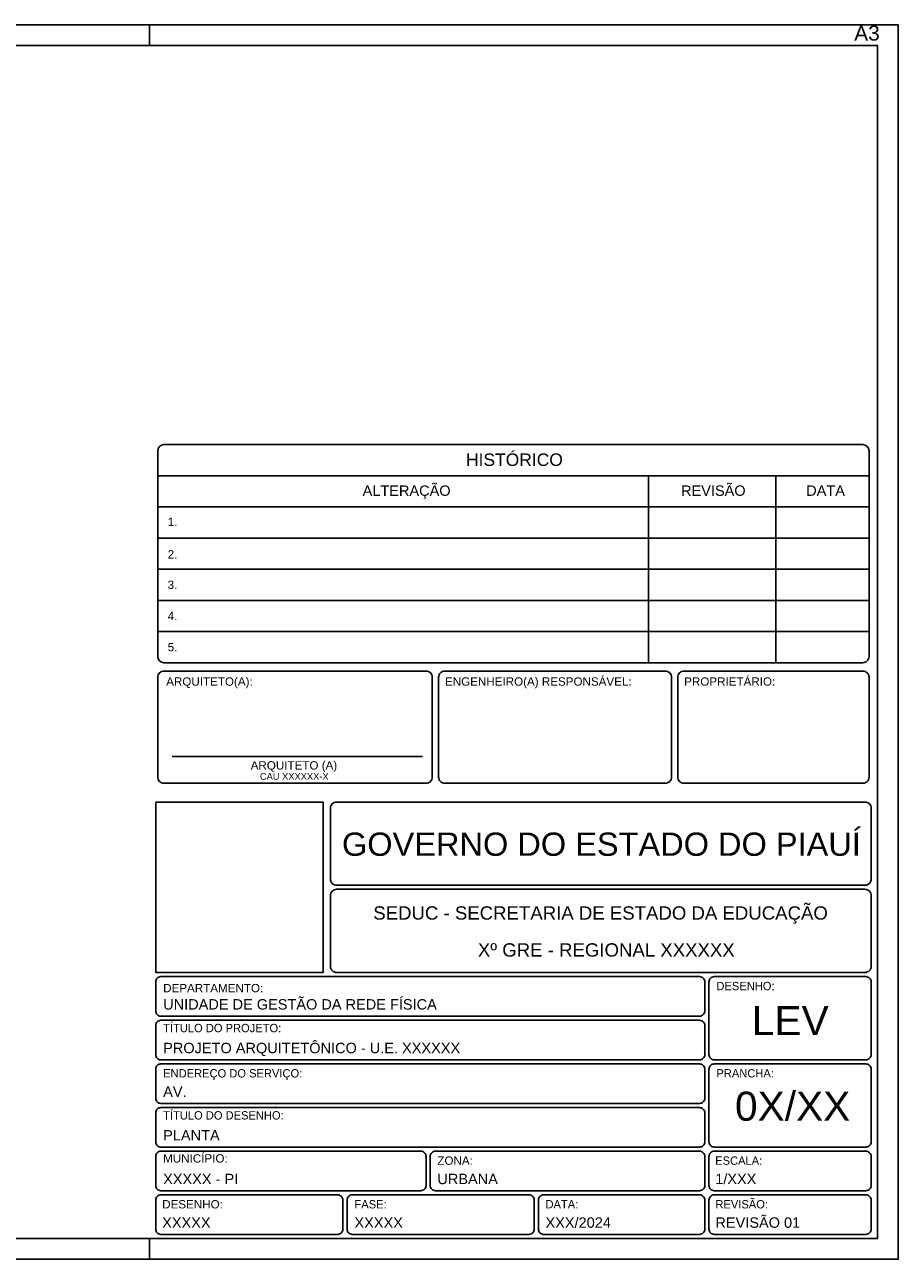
# Paper-space layout 'A3' of a CAD drawing. Header units: millimetres. Extents: x 320.171 to 320.591, y -23.879 to -23.582.
# Tile 2 of 2: x 320.381 to 320.591, y -23.879 to -23.582. Entities that reach past the tile are written whole.
import ezdxf
from ezdxf.enums import TextEntityAlignment as Align

# ---------------------------------------------------------------- set-up
doc = ezdxf.new("R2010")
doc.units = ezdxf.units.MM
for name, color, linetype in [('SEDUC_01', 1, 'Continuous'), ('SEDUC_MARF', 1, 'Continuous'), ('SEDUC_MARGG', 7, 'Continuous'), ('SEDUC_TXT01', 1, 'Continuous'), ('SEDUC_TXT02', 2, 'Continuous'), ('SEDUC_TXT05', 5, 'Continuous')]:
    doc.layers.add(name, color=color, linetype=linetype)
doc.styles.add('ARIAL', font='arial.ttf')
doc.styles.get("Standard").update_dxf_attribs({"font": 'arial.ttf'})

# ---------------------------------------------------------------- blocks, each defined once
blk = doc.blocks.new('PRANCHA-A3')
at = {"layer": 'SEDUC_MARF'}
for p, q in [((0.13, 0.297), (0.13, 0.292)), ((0.13, 0.005), (0.13, 0)), ((0.24, 0.005), (0.24, 0))]:
    blk.add_line(p, q, dxfattribs=at)
blk.add_lwpolyline([(0.42, 0.297), (0, 0.297), (0, 0), (0.42, 0)], close=True, dxfattribs=at)
at = {"layer": 'SEDUC_MARGG'}
blk.add_lwpolyline([(0.025, 0.005), (0.415, 0.005), (0.415, 0.292), (0.025, 0.292), (0.025, 0.005)], close=True, dxfattribs=at)
at = {"color": 250, "style": 'ARIAL'}
for s, p in [('COR', (0.00896, 0.0375)), ('PENA', (0.01687, 0.0375)), ('red', (0.00046, 0.035)), ('07', (0.01242, 0.035)), ('0,1', (0.02084, 0.035)), ('yellow', (0.00046, 0.0325)), ('07', (0.01242, 0.0325)), ('0,2', (0.02084, 0.0325)), ('green', (0.00046, 0.03)), ('07', (0.01242, 0.03)), ('0,3', (0.02084, 0.03)), ('cyan', (0.00046, 0.0275)), ('blue', (0.00046, 0.025)), ('07', (0.01242, 0.0275)), ('07', (0.01242, 0.025)), ('0,4', (0.02084, 0.0275)), ('0,5', (0.02084, 0.025)), ('magenta', (0.00046, 0.0225)), ('07', (0.01242, 0.0225)), ('0,6', (0.02084, 0.0225)), ('white', (0.00046, 0.02)), ('07', (0.01242, 0.02)), ('0,7', (0.02084, 0.02)), ('08', (0.00046, 0.0175)), ('07', (0.01242, 0.0175)), ('0,1', (0.02084, 0.0175)), ('40', (0.00046, 0.015)), ('40', (0.01242, 0.015)), ('0,1', (0.02084, 0.015)), ('240', (0.00046, 0.01)), ('94', (0.00046, 0.0125)), ('240', (0.01242, 0.01)), ('94', (0.01242, 0.0125)), ('0,1', (0.02084, 0.0125)), ('0,1', (0.02084, 0.01)), ('253', (0.00046, 0.0075)), ('253', (0.01242, 0.0075)), ('0,1', (0.02084, 0.0075))]:
    blk.add_text(s, height=0.002, dxfattribs=at).set_placement(p)
at = {"layer": 'Defpoints', "color": 0, "insert": (0.4094, 0.29677), "char_height": 0.0036, "width": 0.0100621, "attachment_point": 1, "line_spacing_factor": 0.9}
blk.add_mtext('\\pxql;A3', dxfattribs=at)
blk = doc.blocks.new('CARIMBO BLOCO')
at = {"layer": 'SEDUC_MARF', "color": 18, "true_color": 0x000000}
blk.add_lwpolyline([(1.48, 104.97), (41.73, 104.97), (41.73, 64), (1.48, 64)], close=True, dxfattribs=at)
for points in [[(44.98, 85), (171.98, 85, 0.414214), (173.48, 86.5), (173.48, 103.5, 0.414214), (171.98, 105), (44.98, 105, 0.414214), (43.48, 103.5), (43.48, 86.5, 0.414214)], [(44.98, 64), (171.98, 64, 0.414214), (173.48, 65.5), (173.48, 82.5, 0.414214), (171.98, 84), (44.98, 84, 0.414214), (43.48, 82.5), (43.48, 65.5, 0.414214)], [(2.73, 63), (132.23, 63, -0.414214), (133.48, 61.75), (133.48, 54.75, -0.414214), (132.23, 53.5), (2.73, 53.5, -0.414214), (1.48, 54.75), (1.48, 61.75, -0.414214)], [(135.73, 43), (172.23, 43, 0.414214), (173.48, 44.25), (173.48, 61.75, 0.414214), (172.23, 63), (135.73, 63, 0.414214), (134.48, 61.75), (134.48, 44.25, 0.414214)], [(2.73, 52.5), (132.23, 52.5, -0.414214), (133.48, 51.25), (133.48, 44.25, -0.414214), (132.23, 43), (2.73, 43, -0.414214), (1.48, 44.25), (1.48, 51.25, -0.414214)], [(2.73, 42), (132.23, 42, -0.414214), (133.48, 40.75), (133.48, 33.75, -0.414214), (132.23, 32.5), (2.73, 32.5, -0.414214), (1.48, 33.75), (1.48, 40.75, -0.414214)], [(135.73, 22), (172.23, 22, 0.414214), (173.48, 23.25), (173.48, 40.75, 0.414214), (172.23, 42), (135.73, 42, 0.414214), (134.48, 40.75), (134.48, 23.25, 0.414214)], [(2.73, 31.5), (132.23, 31.5, -0.414214), (133.48, 30.25), (133.48, 23.25, -0.414214), (132.23, 22), (2.73, 22, -0.414214), (1.48, 23.25), (1.48, 30.25, -0.414214)], [(2.73, 21), (65.23, 21, -0.414214), (66.48, 19.75), (66.48, 12.75, -0.414214), (65.23, 11.5), (2.73, 11.5, -0.414214), (1.48, 12.75), (1.48, 19.75, -0.414214)], [(68.73, 21), (132.23, 21, -0.414214), (133.48, 19.75), (133.48, 12.75, -0.414214), (132.23, 11.5), (68.73, 11.5, -0.414214), (67.48, 12.75), (67.48, 19.75, -0.414214)], [(135.73, 21), (172.23, 21, -0.414214), (173.48, 19.75), (173.48, 12.75, -0.414214), (172.23, 11.5), (135.73, 11.5, -0.414214), (134.48, 12.75), (134.48, 19.75, -0.414214)], [(2.73, 10.5), (45.23, 10.5, -0.414214), (46.48, 9.25), (46.48, 2.25, -0.414214), (45.23, 1), (2.73, 1, -0.414214), (1.48, 2.25), (1.48, 9.25, -0.414214)], [(48.73, 10.5), (91.23, 10.5, -0.414214), (92.48, 9.25), (92.48, 2.25, -0.414214), (91.23, 1), (48.73, 1, -0.414214), (47.48, 2.25), (47.48, 9.25, -0.414214)], [(94.73, 10.5), (132.23, 10.5, -0.414214), (133.48, 9.25), (133.48, 2.25, -0.414214), (132.23, 1), (94.73, 1, -0.414214), (93.48, 2.25), (93.48, 9.25, -0.414214)], [(135.73, 10.5), (172.23, 10.5, -0.414214), (173.48, 9.25), (173.48, 2.25, -0.414214), (172.23, 1), (135.73, 1, -0.414214), (134.48, 2.25), (134.48, 9.25, -0.414214)]]:
    blk.add_lwpolyline(points, format="xyb", close=True, dxfattribs=at)
at = {"layer": 'SEDUC_TXT01', "color": 18, "true_color": 0x000000, "char_height": 2, "width": 89.027, "attachment_point": 1, "style": 'ARIAL'}
for s, insert in [('DEPARTAMENTO:', (3.28, 61.24)), ('{\\fTw Cen MT|b0|i0|c0|p34;DESENHO:}', (136.28, 61.74)), ('{\\fTw Cen MT|b0|i0|c0|p34;TÍTULO DO PROJETO:}', (3.28, 51.63)), ('{\\fTw Cen MT|b0|i0|c0|p34;ENDEREÇO DO SERVIÇO:}', (3.28, 40.74)), ('{\\fTw Cen MT|b0|i0|c0|p34;PRANCHA:}', (136.28, 40.74)), ('{\\fTw Cen MT|b0|i0|c0|p34;TÍTULO DO DESENHO:}', (3.28, 30.63)), ('MUNICÍPIO:', (3.27, 20.27)), ('ZONA:', (69.19, 19.74)), ('{\\fTw Cen MT|b0|i0|c0|p34;ESCALA:}', (135.99, 19.74)), ('DESENHO:', (3.04, 9.24)), ('{\\fTw Cen MT|b0|i0|c0|p34;FASE:}', (49.27, 9.24)), ('{\\fTw Cen MT|b0|i0|c0|p34;DATA:}', (95.19, 9.24)), ('{\\fTw Cen MT|b0|i0|c0|p34;REVISÃO:}', (136.04, 9.24))]:
    blk.add_mtext(s, dxfattribs=dict(at, insert=insert))
at = {"layer": 'SEDUC_TXT02', "color": 18, "true_color": 0x000000, "style": 'ARIAL'}
blk.add_text('SEDUC - SECRETARIA DE ESTADO DA EDUCAÇÃO ', height=3.2, dxfattribs=at).set_placement((109.05, 76.71), align=Align.CENTER)
at = {"layer": 'SEDUC_TXT05', "color": 18, "true_color": 0x000000, "style": 'ARIAL'}
blk.add_text('GOVERNO DO ESTADO DO PIAUÍ', height=5.6, dxfattribs=at).set_placement((108.63, 92.06), align=Align.CENTER)
blk = doc.blocks.new('CARIMBO BLOCO SEDUC')
at = {"color": 18, "true_color": 0x000000}
blk.add_line((5.45, 115.92), (65.66, 115.92), dxfattribs=at)
at = {"layer": 'SEDUC_01', "color": 18, "true_color": 0x000000}
for p, q in [((171.48, 191), (3.48, 191)), ((1.98, 189.5), (1.98, 140)), ((172.98, 189.5), (172.98, 140)), ((172.98, 183.5), (1.98, 183.5)), ((119.99, 138.5), (119.99, 183.5)), ((150.55, 138.5), (150.55, 183.5)), ((172.98, 176), (1.98, 176)), ((172.98, 168.5), (1.98, 168.5)), ((172.98, 168.5), (1.98, 168.5)), ((172.98, 161), (1.98, 161)), ((172.98, 161), (1.98, 161)), ((172.98, 153.5), (1.98, 153.5)), ((172.98, 153.5), (1.98, 153.5)), ((172.98, 146), (1.98, 146)), ((172.98, 146), (1.98, 146)), ((171.48, 138.5), (3.48, 138.5))]:
    blk.add_line(p, q, dxfattribs=at)
for points in [[(67.98, 135, 0.414214), (66.48, 136.5), (3.48, 136.5, 0.414214), (1.98, 135), (1.98, 111, 0.414214), (3.48, 109.5), (66.48, 109.5, 0.414214), (67.98, 111)], [(125.48, 135, 0.414214), (123.98, 136.5), (70.98, 136.5, 0.414214), (69.48, 135), (69.48, 111, 0.414214), (70.98, 109.5), (123.98, 109.5, 0.414214), (125.48, 111)], [(172.98, 135, 0.414214), (171.48, 136.5), (128.48, 136.5, 0.414214), (126.98, 135), (126.98, 111, 0.414214), (128.48, 109.5), (171.48, 109.5, 0.414214), (172.98, 111)]]:
    blk.add_lwpolyline(points, format="xyb", close=True, dxfattribs=at)
for centre, start, end in [((3.48, 189.5), 90, 180), ((171.48, 189.5), 0.0829, 90), ((3.48, 140), 180, 270), ((171.48, 140), 270, 0.0829)]:
    blk.add_arc(centre, 1.5, start, end, dxfattribs=at)
at = {"color": 18, "true_color": 0x000000}
blk.add_blockref('CARIMBO BLOCO', (0, 0), dxfattribs=at)
at = {"layer": 'SEDUC_TXT01', "color": 18, "true_color": 0x000000, "style": 'ARIAL'}
for s, p in [('1.', (4.36, 171.41)), ('2.', (4.36, 163.58)), ('3.', (4.36, 156.26)), ('4.', (4.36, 148.76)), ('5.', (4.36, 141.26))]:
    blk.add_text(s, height=2, dxfattribs=at).set_placement(p)
at = {"layer": 'SEDUC_TXT02', "color": 18, "true_color": 0x000000, "style": 'ARIAL'}
for s, height, p in [('HISTÓRICO', 3, (76.08, 185.85)), ('ALTERAÇÃO', 2.5, (51.23, 178.66)), ('REVISÃO', 2.5, (127.77, 178.66)), ('DATA', 2.5, (157.86, 178.66)), ('ARQUITETO(A):', 2, (4.01, 132.99)), ('ARQUITETO (A)', 2, (24.32, 112.82)), ('CAU XXXXXX-X', 1.6, (26.54, 110.36))]:
    blk.add_text(s, height=height, dxfattribs=at).set_placement(p)
at = {"layer": 'SEDUC_TXT02', "color": 18, "true_color": 0x000000, "char_height": 2, "width": 89.027, "attachment_point": 1, "style": 'ARIAL'}
for s, insert in [('ENGENHEIRO(A) RESPONSÁVEL:', (71.03, 134.99)), ('PROPRIETÁRIO:', (128.53, 134.99))]:
    blk.add_mtext(s, dxfattribs=dict(at, insert=insert))
at = {"layer": 'SEDUC_TXT02', "color": 18, "true_color": 0x000000, "style": 'ARIAL'}
for tag, height, p in [('REGIONAL', 3.2, (109.81, 67.82)), ('DESENHO', 7, (154.03, 48.94)), ('PRANCHA', 7, (154.6, 28.33))]:
    blk.add_attdef(tag, text='', height=height, dxfattribs=at).set_placement(p, align=Align.CENTER)
for tag, p in [('DEPARTAMENTO', (3.28, 55.08)), ('TÍTULODOPROJETO', (3.28, 44.58)), ('ENDEREÇODOSERVIÇO', (3.28, 34.08)), ('TÍTULODODESENHO', (3.28, 23.58)), ('MUNICÍPIO', (3.27, 13.08)), ('ZONA', (69.19, 13.08)), ('ESCALA', (135.99, 13.08)), ('DESENHO', (3.04, 2.58)), ('FASE', (49.27, 2.58)), ('AGOSTO/2023', (95.19, 2.58)), ('02', (136.04, 2.58))]:
    blk.add_attdef(tag, p, '', height=2.5, dxfattribs=at)

psp = doc.layouts.new('A3')

# ---------------------------------------------------------------- linework, layer by layer
at = {"layer": 'SEDUC_MARF'}
psp.add_line((320.41086, -23.5821), (320.41086, -23.5871), dxfattribs=at)

# ---------------------------------------------------------------- block references
psp.add_blockref('PRANCHA-A3', (320.17086, -23.8791))
ref = psp.add_blockref('CARIMBO BLOCO SEDUC', (320.41086, -23.8741), dxfattribs=dict(xscale=0.001, yscale=0.001, zscale=0.001))
ref.add_attrib('REGIONAL', 'Xº GRE - REGIONAL XXXXXX', dxfattribs={"layer": 'SEDUC_TXT02', "height": 0.0032, "style": 'ARIAL'}).set_placement((320.52067, -23.80628), align=Align.CENTER)
ref.add_attrib('PRANCHA', '0X/XX', dxfattribs={"layer": 'SEDUC_TXT02', "height": 0.007, "style": 'ARIAL'}).set_placement((320.56546, -23.84577), align=Align.CENTER)
ref.add_attrib('DEPARTAMENTO', 'UNIDADE DE GESTÃO DA REDE FÍSICA', (320.41414, -23.81902), dxfattribs={"layer": 'SEDUC_TXT02', "height": 0.0025, "style": 'ARIAL'})
ref.add_attrib('TÍTULODOPROJETO', 'PROJETO ARQUITETÔNICO - U.E. XXXXXX', (320.41414, -23.82952), dxfattribs={"layer": 'SEDUC_TXT02', "height": 0.0025, "style": 'ARIAL'})
ref.add_attrib('ENDEREÇODOSERVIÇO', 'AV. ', (320.41414, -23.84002), dxfattribs={"layer": 'SEDUC_TXT02', "height": 0.0025, "style": 'ARIAL'})
ref.add_attrib('TÍTULODODESENHO', 'PLANTA ', (320.41414, -23.85052), dxfattribs={"layer": 'SEDUC_TXT02', "height": 0.0025, "style": 'ARIAL'})
ref.add_attrib('MUNICÍPIO', 'XXXXX - PI', (320.41413, -23.86102), dxfattribs={"layer": 'SEDUC_TXT02', "height": 0.0025, "style": 'ARIAL'})
ref.add_attrib('ZONA', 'URBANA', (320.48005, -23.86102), dxfattribs={"layer": 'SEDUC_TXT02', "height": 0.0025, "style": 'ARIAL'})
ref.add_attrib('DESENHO', 'XXXXX', (320.4139, -23.87152), dxfattribs={"layer": 'SEDUC_TXT02', "height": 0.0025, "style": 'ARIAL'})
ref.add_attrib('FASE', 'XXXXX', (320.46013, -23.87152), dxfattribs={"layer": 'SEDUC_TXT02', "height": 0.0025, "style": 'ARIAL'})
ref.add_attrib('DATA', 'XXX/2024', (320.50605, -23.87152), dxfattribs={"layer": 'SEDUC_TXT02', "height": 0.0025, "style": 'ARIAL'})
ref.add_attrib('DESENHO', 'LEV', dxfattribs={"layer": 'SEDUC_TXT02', "height": 0.007, "style": 'ARIAL'}).set_placement((320.56489, -23.82516), align=Align.CENTER)
ref.add_attrib('ESCALA', '1/XXX', (320.54685, -23.86102), dxfattribs={"layer": 'SEDUC_TXT02', "height": 0.0025, "style": 'ARIAL'})
ref.add_attrib('REVISÃO', 'REVISÃO 01', (320.5469, -23.87152), dxfattribs={"layer": 'SEDUC_TXT02', "height": 0.0025, "style": 'ARIAL'})

doc.saveas('drawing.dxf')
